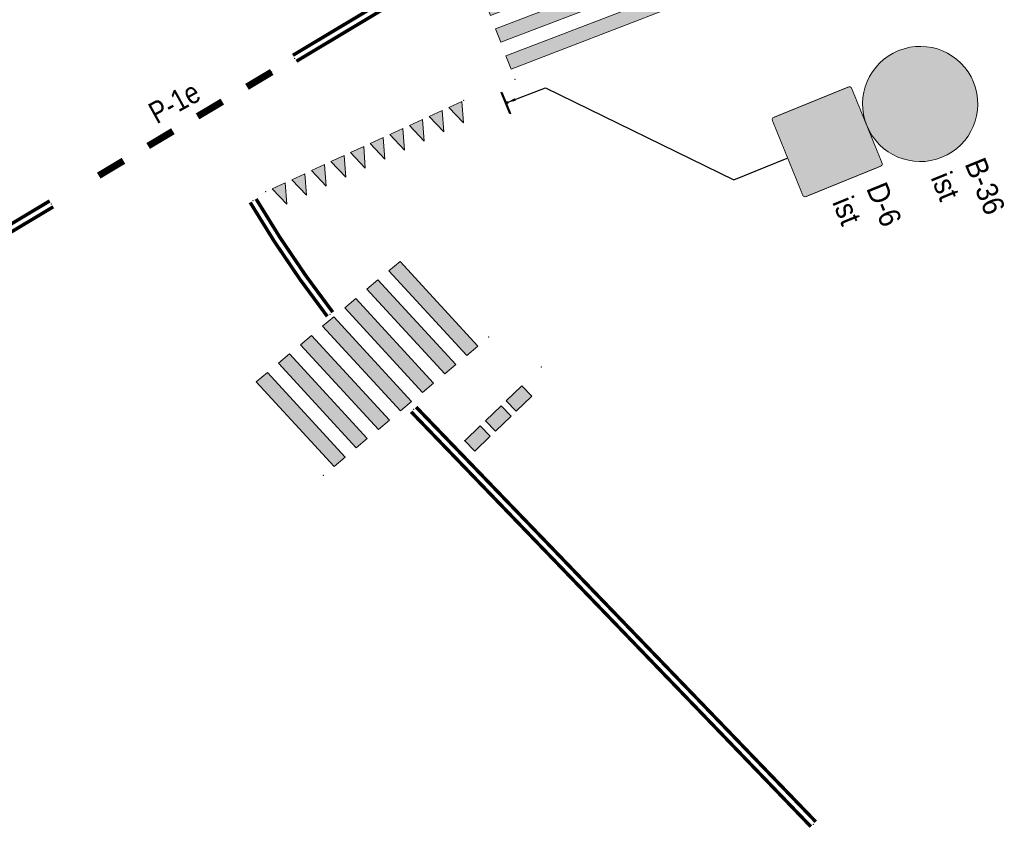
# Model space of a CAD drawing. Header units: metres. Extents: x 0 to 6473088, y 4 to 5822767.
# Tile 18 of 20: x 6473053 to 6473088, y 5822654 to 5822682. Entities that reach past the tile are written whole.
import ezdxf
from ezdxf.enums import TextEntityAlignment as Align

# ---------------------------------------------------------------- set-up
doc = ezdxf.new("R2010")
doc.units = ezdxf.units.M
for name, color, linetype in [('MT IR - oznakowanie pionowe', 7, 'Continuous'), ('MT IR - oznakowanie poziome istniejące', 8, 'Continuous'), ('MT IR - oznakowanie poziome opisy', 7, 'Continuous'), ('MT IR - oznakowanie poziome projektowane', 150, 'Continuous'), ('zzz.gaHSDomyslna', 7, 'Continuous'), ('zzz.gaVSDodTekst', 7, 'Continuous'), ('zzz.gaVSDomyslna', 7, 'Continuous'), ('zzz.gaVSNazwa', 7, 'Continuous'), ('zzz.gaVSStan', 7, 'Continuous'), ('zzz.gaVSWielkość', 7, 'Continuous')]:
    doc.layers.add(name, color=color, linetype=linetype)
doc.styles.add('GA-ATR-TEXT', font='arial.ttf', dxfattribs={"width": 0.9})
doc.styles.add('MT - bold Arial', font='arialbd.ttf')
doc.styles.add('Opis poziomego', font='ARIALN.TTF')
doc.styles.get("Standard").update_dxf_attribs({"font": 'arial.ttf'})
doc.dimstyles.new('GA-LEADER', dxfattribs={"dimtxt": 1, "dimasz": 1, "dimexe": 1, "dimexo": 1, "dimgap": 1, "dimtad": 1, "dimtxsty": 'Standard', "dimcen": 1, "dimadec": 0, "dimazin": 0, "dimtfac": 1, "dimtmove": 0, "dimatfit": 3, "dimfxl": 1, "dimarcsym": 0})

# ---------------------------------------------------------------- blocks, each defined once
blk = doc.blocks.new('gaHSPos')
at = {"color": 0, "linetype": 'Continuous', "lineweight": 0}
blk.add_point((0, 0), dxfattribs=at)
blk = doc.blocks.new('*U33990')
at = {"layer": 'zzz.gaHSDomyslna'}
for points in [[(-2.867, 7.469), (-3.046, 7.935), (-8.644, 5.786), (-8.465, 5.32), (-2.867, 7.469)], [(-2.509, 6.535), (-2.688, 7.002), (-8.286, 4.853), (-8.107, 4.386), (-2.509, 6.535)], [(-2.15, 5.601), (-2.33, 6.068), (-7.927, 3.919), (-7.748, 3.452), (-2.15, 5.601)], [(-1.792, 4.668), (-1.971, 5.135), (-7.569, 2.986), (-7.39, 2.519), (-1.792, 4.668)], [(-1.434, 3.734), (-1.613, 4.201), (-7.211, 2.052), (-7.031, 1.585), (-1.434, 3.734)], [(-1.075, 2.801), (-1.254, 3.267), (-6.852, 1.119), (-6.673, 0.652), (-1.075, 2.801)], [(-0.717, 1.867), (-0.896, 2.334), (-6.494, 0.185), (-6.315, -0.282), (-0.717, 1.867)], [(-0.358, 0.934), (-0.538, 1.4), (-6.135, -0.749), (-5.956, -1.215), (-0.358, 0.934)], [(0, 0), (-0.179, 0.467), (-5.777, -1.682), (-5.598, -2.149), (0, 0)]]:
    blk.add_hatch(color=8, dxfattribs=at).paths.add_polyline_path(points)
at = {"layer": 'zzz.gaHSDomyslna', "color": 8, "linetype": 'Continuous', "lineweight": 0}
for points in [[(-2.867, 7.469), (-3.046, 7.935), (-8.644, 5.786), (-8.465, 5.32), (-2.867, 7.469)], [(-2.509, 6.535), (-2.688, 7.002), (-8.286, 4.853), (-8.107, 4.386), (-2.509, 6.535)], [(-2.15, 5.601), (-2.33, 6.068), (-7.927, 3.919), (-7.748, 3.452), (-2.15, 5.601)], [(-1.792, 4.668), (-1.971, 5.135), (-7.569, 2.986), (-7.39, 2.519), (-1.792, 4.668)], [(-1.434, 3.734), (-1.613, 4.201), (-7.211, 2.052), (-7.031, 1.585), (-1.434, 3.734)], [(-1.075, 2.801), (-1.254, 3.267), (-6.852, 1.119), (-6.673, 0.652), (-1.075, 2.801)], [(-0.717, 1.867), (-0.896, 2.334), (-6.494, 0.185), (-6.315, -0.282), (-0.717, 1.867)], [(-0.358, 0.934), (-0.538, 1.4), (-6.135, -0.749), (-5.956, -1.215), (-0.358, 0.934)], [(0, 0), (-0.179, 0.467), (-5.777, -1.682), (-5.598, -2.149), (0, 0)]]:
    blk.add_lwpolyline(points, close=True, dxfattribs=at)
at = {"layer": 'zzz.gaHSDomyslna', "color": 8}
for p in [(-8.782, 6.144), (-5.46, -2.507)]:
    blk.add_blockref('gaHSPos', p, dxfattribs=at)
blk = doc.blocks.new('*U33992')
at = {"layer": 'zzz.gaHSDomyslna', "color": 150}
for points in [[(6.465, 4.001, 0.12, 0.12, 0), (1.527, 1.043, 0.12, 0.12, 0), (-0.061, 0.103, 0.12, 0.12, 0)], [(6.589, 3.796, 0.12, 0.12, 0), (1.649, 0.837, 0.12, 0.12, 0), (0.061, -0.103, 0.12, 0.12, 0)]]:
    blk.add_lwpolyline(points, format="xyseb", dxfattribs=at)
at = {"color": 150}
for p in [(6.527, 3.898), (0, 0)]:
    blk.add_blockref('gaHSPos', p, dxfattribs=at)
blk = doc.blocks.new('*U33993')
at = {"layer": 'zzz.gaHSDomyslna', "color": 150}
for points in [[(-5.639, -3.238, 0.12, 0.12, 0), (-0.062, 0.103, 0.12, 0.12, 0)], [(-5.516, -3.444, 0.12, 0.12, 0), (0.062, -0.103, 0.12, 0.12, 0)]]:
    blk.add_lwpolyline(points, format="xyseb", dxfattribs=at)
at = {"color": 150}
for p in [(0, 0), (-5.578, -3.341)]:
    blk.add_blockref('gaHSPos', p, dxfattribs=at)
blk = doc.blocks.new('*U33994')
at = {"layer": 'zzz.gaHSDomyslna', "color": 150}
for points in [[(0, 0, 0.24, 0.24, 0), (-0.858, -0.514, 0.24, 0.24, 0)], [(-1.716, -1.028, 0.24, 0.24, 0), (-2.574, -1.542, 0.24, 0.24, 0)], [(-3.431, -2.055, 0.24, 0.24, 0), (-4.289, -2.569, 0.24, 0.24, 0)], [(-5.147, -3.083, 0.24, 0.24, 0), (-6.005, -3.597, 0.24, 0.24, 0)]]:
    blk.add_lwpolyline(points, format="xyseb", dxfattribs=at)
at = {"color": 150}
for p in [(0, 0), (-7.647, -4.58)]:
    blk.add_blockref('gaHSPos', p, dxfattribs=at)
blk = doc.blocks.new('*U34000')
at = {"layer": 'zzz.gaHSDomyslna'}
for points in [[(4.605, 3.855), (4.989, 4.177), (7.692, 1.237), (7.308, 0.915), (4.605, 3.855)], [(3.838, 3.213), (4.221, 3.534), (6.925, 0.594), (6.541, 0.273), (3.838, 3.213)], [(3.07, 2.57), (3.454, 2.892), (6.157, -0.049), (5.773, -0.37), (3.07, 2.57)], [(2.303, 1.928), (2.686, 2.249), (5.389, -0.691), (5.006, -1.012), (2.303, 1.928)], [(1.535, 1.285), (1.919, 1.606), (4.622, -1.334), (4.238, -1.655), (1.535, 1.285)], [(0.768, 0.643), (1.151, 0.964), (3.854, -1.976), (3.471, -2.298), (0.768, 0.643)], [(0, 0), (0.384, 0.321), (3.087, -2.619), (2.703, -2.94), (0, 0)]]:
    blk.add_hatch(color=8, dxfattribs=at).paths.add_polyline_path(points)
at = {"layer": 'zzz.gaHSDomyslna', "color": 8, "linetype": 'Continuous', "lineweight": 0}
for points in [[(4.605, 3.855), (4.989, 4.177), (7.692, 1.237), (7.308, 0.915), (4.605, 3.855)], [(3.838, 3.213), (4.221, 3.534), (6.925, 0.594), (6.541, 0.273), (3.838, 3.213)], [(3.07, 2.57), (3.454, 2.892), (6.157, -0.049), (5.773, -0.37), (3.07, 2.57)], [(2.303, 1.928), (2.686, 2.249), (5.389, -0.691), (5.006, -1.012), (2.303, 1.928)], [(1.535, 1.285), (1.919, 1.606), (4.622, -1.334), (4.238, -1.655), (1.535, 1.285)], [(0.768, 0.643), (1.151, 0.964), (3.854, -1.976), (3.471, -2.298), (0.768, 0.643)], [(0, 0), (0.384, 0.321), (3.087, -2.619), (2.703, -2.94), (0, 0)]]:
    blk.add_lwpolyline(points, close=True, dxfattribs=at)
at = {"layer": 'zzz.gaHSDomyslna', "color": 8}
for p in [(8.066, 1.55), (2.329, -3.253)]:
    blk.add_blockref('gaHSPos', p, dxfattribs=at)
blk = doc.blocks.new('*U34001')
at = {"layer": 'zzz.gaHSDomyslna', "color": 8}
for points in [[(13.963, -14.32, 0.12, 0.12, 0), (0.086, 0.083, 0.12, 0.12, 0)], [(13.79, -14.486, 0.12, 0.12, 0), (-0.086, -0.083, 0.12, 0.12, 0)]]:
    blk.add_lwpolyline(points, format="xyseb", dxfattribs=at)
at = {"color": 8}
for p in [(0, 0), (13.876, -14.403)]:
    blk.add_blockref('gaHSPos', p, dxfattribs=at)
blk = doc.blocks.new('zk.P-13')
at = {"linetype": 'Continuous', "lineweight": 0}
blk.add_hatch(color=0, dxfattribs=at).paths.add_polyline_path([(0.25, 0), (-0.25, 0), (-0.013, -0.705)])
at = {"color": 0, "linetype": 'Continuous', "lineweight": 0}
for p, q in [((-0.25, 0), (0.25, 0)), ((-0.013, -0.705), (-0.25, 0)), ((0.25, 0), (-0.013, -0.705))]:
    blk.add_line(p, q, dxfattribs=at)
blk = doc.blocks.new('*U34003')
at = {"layer": 'zzz.gaHSDomyslna', "color": 8}
for p, rotation in [((6.584, 3.035), 24.74766428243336), ((5.903, 2.721), 24.74766428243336), ((5.222, 2.407), 24.74766428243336), ((4.541, 2.093), 24.7476642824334), ((3.86, 1.779), 24.74766428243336), ((3.179, 1.465), 24.74766428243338), ((2.497, 1.151), 24.74766428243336), ((1.816, 0.837), 24.74766428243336), ((1.135, 0.523), 24.74766428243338), ((0.454, 0.209), 24.74766428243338)]:
    blk.add_blockref('zk.P-13', p, dxfattribs=dict(at, rotation=rotation))
for p in [(6.88, 3.172), (0, 0)]:
    blk.add_blockref('gaHSPos', p, dxfattribs=at)
blk = doc.blocks.new('zk.P-14')
at = {"linetype": 'Continuous', "lineweight": 0}
blk.add_hatch(color=0, dxfattribs=at).paths.add_polyline_path([(0.375, -0.5), (0.375, 0), (-0.375, 0), (-0.375, -0.5)])
at = {"color": 0, "linetype": 'Continuous', "lineweight": 0}
blk.add_lwpolyline([(-0.375, 0), (0.375, 0), (0.375, -0.5), (-0.375, -0.5), (-0.375, 0)], dxfattribs=at)
blk = doc.blocks.new('*U34004')
at = {"layer": 'zzz.gaHSDomyslna', "color": 8}
for p in [(2.655, 2.558), (0, 0)]:
    blk.add_blockref('gaHSPos', p, dxfattribs=at)
at = {"layer": 'zzz.gaHSDomyslna', "color": 8, "rotation": 43.93264914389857}
for p in [(1.71, 1.648), (0.99, 0.954), (0.27, 0.26)]:
    blk.add_blockref('zk.P-14', p, dxfattribs=at)
blk = doc.blocks.new('*U34005')
at = {"layer": 'zzz.gaHSDomyslna', "color": 8}
for points in [[(-2.771, 3.883, 0.12, 0.12, 0.030371), (-0.095, -0.073, 0.12, 0.12, 0)], [(-2.565, 4.005, 0.12, 0.12, 0.030371), (0.095, 0.073, 0.12, 0.12, 0)]]:
    blk.add_lwpolyline(points, format="xyseb", dxfattribs=at)
at = {"color": 8}
for p in [(-2.668, 3.944), (0, 0)]:
    blk.add_blockref('gaHSPos', p, dxfattribs=at)
blk = doc.blocks.new('gaVSPos')
blk.add_point((0, 0))
blk = doc.blocks.new('gaVSTVcolumn0')
at = {"color": 0, "linetype": 'ByBlock', "lineweight": -2}
for p, q in [((-400, -30), (400, -30)), ((-400, -60), (-400, -30)), ((400, -60), (-400, -60)), ((400, -30), (400, -60))]:
    blk.add_line(p, q, dxfattribs=at)
blk.add_circle((0, 0), 30, dxfattribs=at)
blk = doc.blocks.new('gaVScolumn0')
at = {"color": 0, "linetype": 'ByBlock', "lineweight": -2}
blk.add_line((0, 0), (0, 400), dxfattribs=at)
at = {"color": 7, "style": 'GA-ATR-TEXT', "width": 0.9}
blk.add_attdef('X2', text='', height=150, dxfattribs=at).set_placement((-50, 0), align=Align.BOTTOM_RIGHT)
blk = doc.blocks.new('*U34075')
at = {"layer": 'zzz.gaVSDomyslna', "true_color": 0x2e2e2e}
h = blk.add_hatch(color=250, dxfattribs=at)
edge = h.paths.add_edge_path()
edge.add_line((-280, 594), (280, 594))
edge.add_arc((280, 580), 14, 359.99973, 89.99994, ccw=False)
edge.add_line((294, 580), (294, 20))
edge.add_arc((280, 20), 14, 270.00009, 359.99973, ccw=False)
edge.add_line((280, 6), (-280, 6))
edge.add_arc((-280, 20), 14, 180.00015, 269.99979, ccw=False)
edge.add_line((-294, 20), (-294, 580))
edge.add_arc((-280, 580), 14, 89.99994, 180.00015, ccw=False)
blk = doc.blocks.new('*U34076')
at = {"layer": 'zzz.gaVSDomyslna', "color": 7, "lineweight": 0, "true_color": 0xffffff, "const_width": 6}
blk.add_lwpolyline([(280, 3), (-280, 3, -0.414214), (-297, 20), (-297, 580, -0.414214), (-280, 597), (280, 597, -0.414214), (297, 580), (297, 20, -0.414214), (280, 3, -1)], format="xyb", dxfattribs=at)
blk = doc.blocks.new('*U34077')
at = {"layer": 'zzz.gaVSDomyslna', "true_color": 0xffffff}
blk.add_hatch(color=7, dxfattribs=at).paths.add_polyline_path([(0, 484), (-279.438, 0), (279.438, 0)])
blk = doc.blocks.new('*U34078')
at = {"layer": 'zzz.gaVSDomyslna', "true_color": 0x000000}
h = blk.add_hatch(color=18, dxfattribs=at)
h.paths.add_polyline_path([(-24, 372, 1), (24, 372, 1)])
h.paths.add_polyline_path([(49.7297, 326.351), (0, 345), (-37.2973, 261.081), (-87.4155, 210.963), (-75.7601, 185.321), (-18.6486, 242.432), (-9.72973, 259.459), (0, 186.486), (-46.6216, 121.216), (-77.8378, 27.5676), (-112.5, 23.2348), (-112.5, 11.6777), (-51.0384, 0), (-18.6486, 102.568), (20.4993, 150.613), (90.969, 27.2907), (68.459, 9.13869), (68.459, 0), (93.2432, 0), (134.934, 23.8234), (57.3273, 171.982), (59.8365, 179.509), (49.7297, 223.784), (49.7297, 279.73), (74.5946, 247.095), (74.5946, 163.176), (99.4595, 177.162), (99.4595, 261.081)])
h.paths.add_polyline_path([(219.122, 83.9189), (111.876, 83.9189), (121.645, 65.2703), (228.446, 65.2703)])
h.paths.add_polyline_path([(50.0186, 83.9189), (-16.7151, 83.9189), (-22.6042, 65.2703), (60.675, 65.2703)], flags=17)
h.paths.add_polyline_path([(-66.917, 83.9189), (-219.122, 83.9189), (-228.446, 65.2703), (-73.1332, 65.2703)])
blk = doc.blocks.new('*U34080')
at = {"layer": 'zzz.gaVSDomyslna', "color": 7, "true_color": 0xffffff}
for name, p in [('*U34076', (0, 0)), ('*U34077', (0, 96))]:
    blk.add_blockref(name, p, dxfattribs=at)
at = {"layer": 'zzz.gaVSDomyslna', "color": 250, "true_color": 0x2e2e2e}
blk.add_blockref('*U34075', (0, 0), dxfattribs=at)
at = {"layer": 'zzz.gaVSDomyslna', "color": 18, "true_color": 0x000000}
blk.add_blockref('*U34078', (0, 108), dxfattribs=at)
blk = doc.blocks.new('*U34074')
at = {"layer": 'zzz.gaVSDomyslna'}
blk.add_blockref('*U34080', (0, 0), dxfattribs=at)
at = {"layer": 'zzz.gaVSDodTekst', "style": 'GA-ATR-TEXT', "width": 0.9}
blk.add_attdef('Addtext', text='', height=150, dxfattribs=at).set_placement((400, -7.5), align=Align.MIDDLE_LEFT)
at = {"layer": 'zzz.gaVSDomyslna', "style": 'MT - bold Arial', "flags": 1}
for tag in ['Width', 'Height', 'Position', 'Route', 'ItemNo', 'ID']:
    blk.add_attdef(tag, text='', height=1, dxfattribs=at).set_placement((0, 0), align=Align.MIDDLE_LEFT)
at = {"layer": 'zzz.gaVSNazwa', "style": 'GA-ATR-TEXT', "width": 0.9}
blk.add_attdef('Name', text='', height=150, dxfattribs=at).set_placement((400, 502.5), align=Align.MIDDLE_LEFT)
at = {"layer": 'zzz.gaVSStan', "style": 'GA-ATR-TEXT', "width": 0.9}
blk.add_attdef('State', text='', height=150, dxfattribs=at).set_placement((400, 247.5), align=Align.MIDDLE_LEFT)
at = {"layer": 'zzz.gaVSWielkość', "style": 'MT - bold Arial', "flags": 1}
blk.add_attdef('Size', text='', height=1, dxfattribs=at).set_placement((0, 0), align=Align.MIDDLE_LEFT)
blk = doc.blocks.new('*U34253')
at = {"layer": 'zzz.gaVSDomyslna', "linetype": 'ByBlock', "lineweight": -2, "true_color": 0x4c4c4c}
h = blk.add_hatch(color=251, dxfattribs=at)
h.paths.add_polyline_path([(-400, 400, 1), (400, 400, 1)])
h.paths.add_polyline_path([(320, 400, -1), (-320, 400, -1)], flags=16)
at = {"layer": 'zzz.gaVSDomyslna', "color": 251, "lineweight": 0, "true_color": 0x4c4c4c}
blk.add_lwpolyline([(0, 800, -1), (0, 0, -1), (0, 800, -2.58748)], format="xyb", dxfattribs=at)
blk = doc.blocks.new('*U34254')
at = {"layer": 'zzz.gaVSDomyslna', "true_color": 0xffffff}
blk.add_hatch(color=7, dxfattribs=at).paths.add_polyline_path([(320, 400, 1), (-320, 400, 1)])
blk = doc.blocks.new('*U34255')
at = {"layer": 'zzz.gaVSDomyslna', "true_color": 0x2e2e2e}
h = blk.add_hatch(color=250, dxfattribs=at)
h.paths.add_polyline_path([(245.965, 594.111), (51.8545, 400), (245.965, 205.889, 0.347061)])
h.paths.add_polyline_path([(194.111, 645.965, 0.347061), (-194.111, 645.965), (0, 451.854)])
h.paths.add_polyline_path([(-245.965, 594.111, 0.347061), (-245.965, 205.889), (-51.8545, 400)])
h.paths.add_polyline_path([(194.111, 154.035), (0, 348.146), (-194.111, 154.035, 0.347061)])
blk = doc.blocks.new('*U34256')
at = {"layer": 'zzz.gaVSDomyslna', "true_color": 0x4c4c4c}
blk.add_hatch(color=251, dxfattribs=at).paths.add_polyline_path([(-246.491, 604.064, -0.0469785), (-204.064, 646.491), (246.491, 195.936, -0.0469785), (204.064, 153.509)])
blk = doc.blocks.new('*U34257')
at = {"layer": 'zzz.gaVSDomyslna', "true_color": 0x4c4c4c}
blk.add_hatch(color=251, dxfattribs=at).paths.add_polyline_path([(246.491, 604.064, 0.0469785), (204.064, 646.491), (-246.491, 195.936, 0.0469785), (-204.064, 153.509)])
blk = doc.blocks.new('*U34259')
at = {"layer": 'zzz.gaVSDomyslna', "color": 251, "true_color": 0x4c4c4c}
for name in ['*U34253', '*U34256', '*U34257']:
    blk.add_blockref(name, (0, 0), dxfattribs=at)
at = {"layer": 'zzz.gaVSDomyslna', "color": 7, "true_color": 0xffffff}
blk.add_blockref('*U34254', (0, 0), dxfattribs=at)
at = {"layer": 'zzz.gaVSDomyslna', "color": 250, "true_color": 0x2e2e2e}
blk.add_blockref('*U34255', (0, 0), dxfattribs=at)
blk = doc.blocks.new('*U34252')
at = {"layer": 'zzz.gaVSDomyslna'}
blk.add_blockref('*U34259', (0, 0), dxfattribs=at)
at = {"layer": 'zzz.gaVSDodTekst', "style": 'GA-ATR-TEXT', "width": 0.9}
blk.add_attdef('Addtext', text='', height=150, dxfattribs=at).set_placement((500, 92.5), align=Align.MIDDLE_LEFT)
at = {"layer": 'zzz.gaVSDomyslna', "style": 'MT - bold Arial', "flags": 1}
for tag in ['Width', 'Height', 'Position', 'Route', 'ItemNo', 'ID']:
    blk.add_attdef(tag, text='', height=1, dxfattribs=at).set_placement((0, 0), align=Align.MIDDLE_LEFT)
at = {"layer": 'zzz.gaVSNazwa', "style": 'GA-ATR-TEXT', "width": 0.9}
blk.add_attdef('Name', text='', height=150, dxfattribs=at).set_placement((500, 602.5), align=Align.MIDDLE_LEFT)
at = {"layer": 'zzz.gaVSStan', "style": 'GA-ATR-TEXT', "width": 0.9}
blk.add_attdef('State', text='', height=150, dxfattribs=at).set_placement((500, 347.5), align=Align.MIDDLE_LEFT)
at = {"layer": 'zzz.gaVSWielkość', "style": 'MT - bold Arial', "flags": 1}
blk.add_attdef('Size', text='', height=1, dxfattribs=at).set_placement((0, 0), align=Align.MIDDLE_LEFT)

msp = doc.modelspace()

# ---------------------------------------------------------------- block references
at = {"layer": 'MT IR - oznakowanie pionowe', "xscale": 0.005, "yscale": 0.005}
for name, p, rotation, values in [('*U34252', (6473082.857, 5822678.016), 292.1354918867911, {'Name': 'B-36', 'State': 'ist'}), ('*U34074', (6473080.092, 5822676.891), 292.1352814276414, {'Name': 'D-6', 'State': 'ist'})]:
    msp.add_blockref(name, p, dxfattribs=dict(at, rotation=rotation)).add_auto_attribs(values)
at = {"layer": 'MT IR - oznakowanie pionowe', "rotation": 292.1354918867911}
for name, p, xscale, yscale in [('gaVSTVcolumn0', (6473070.366, 5822678.818), 0.001, 0.001), ('gaVScolumn0', (6473078.239, 5822676.138), 0.005, 0.005)]:
    msp.add_blockref(name, p, dxfattribs=dict(at, xscale=xscale, yscale=yscale))
msp.add_blockref('gaVSPos', (6473070.366, 5822678.818), dxfattribs=at)
at = {"layer": 'MT IR - oznakowanie poziome istniejące'}
for name, p in [('*U33990', (6473076.103, 5822682.127)), ('*U34003', (6473061.982, 5822675.721)), ('*U34005', (6473064.218, 5822671.466)), ('*U34000', (6473061.66, 5822669.123)), ('*U34004', (6473068.897, 5822667.076)), ('*U34001', (6473067.122, 5822668.161))]:
    msp.add_blockref(name, p, dxfattribs=at)
at = {"layer": 'MT IR - oznakowanie poziome projektowane'}
for name, p in [('*U33993', (6473068.569, 5822683.698)), ('*U33994', (6473062.194, 5822679.879)), ('*U33992', (6473048.02, 5822671.401))]:
    msp.add_blockref(name, p, dxfattribs=at)

# ---------------------------------------------------------------- leaders
at = {"layer": 'MT IR - oznakowanie pionowe'}
msp.add_leader([(6473070.366, 5822678.818), (6473071.701, 5822679.325), (6473078.239, 5822676.138)], dimstyle='GA-LEADER', override={"dimasz": 0.3}, dxfattribs=at)

# ---------------------------------------------------------------- next in the draw order: texts
at = {"layer": 'MT IR - oznakowanie poziome opisy', "insert": (6473057.838, 5822678.714), "char_height": 0.75, "width": 1.82078, "attachment_point": 1, "rotation": 28.908, "style": 'Opis poziomego', "bg_fill": 3, "box_fill_scale": 1, "bg_fill_color": 1, "bg_fill_transparency": 0}
msp.add_mtext('P-1e', dxfattribs=at)

doc.saveas('drawing.dxf')
